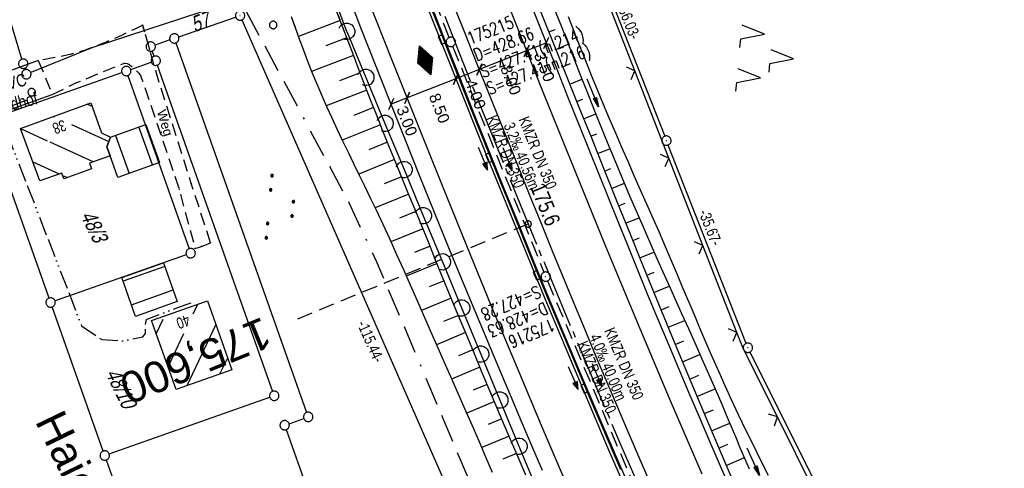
# Model space of a CAD drawing. Extents: x 508513 to 509174, y 450079 to 451036.
# Tile 44 of 51: x 508594 to 508751, y 450823 to 450895. Entities that reach past the tile are written whole.
import ezdxf
from ezdxf.enums import TextEntityAlignment as Align

# ---------------------------------------------------------------- set-up
doc = ezdxf.new("R2010")
doc.units = 0
doc.header["$LTSCALE"] = 10
doc.header["$MEASUREMENT"] = 0
for name, pattern in [('ACAD_ISO13W100', [36, 12, -3, 12, -3, 0, -3, 0, -3]), ('ACAD_ISO16W100', [73, 15, -6.5, 15, -6.5, 15, -7, 1, -7]), ('ACHSE', [5.5, 4, -0.5, 0.5, -0.5]), ('AUSGEZOGEN', [0]), ('LT00', [0]), ('LT11', [0.3, 0.2, -0.1]), ('LT17', [0.15, 0.1, -0.05]), ('STRICHLINIE2', [0.375, 0.25, -0.125])]:
    doc.linetypes.add(name, pattern=pattern)
doc.layers.get('0').update_dxf_attribs({"linetype": 'LT00'})
for name, color, linetype in [('--EK_FBR', 250, 'LT00'), ('--EK_Halt-Pfeil', 4, 'LT00'), ('--EK_Haltung', 7, 'STRICHLINIE2'), ('--EK_Haltung-Text', 140, 'LT00'), ('--EK_Schacht-Text', 5, 'LT00'), ('--EK_ST-93-1', 30, 'LT17'), ('--EL_DFK_AB_L', 21, 'LT00'), ('--EL_DFK_AB_P', 7, 'LT00'), ('--EL_Halt-Pfeil', 4, 'LT00'), ('--EL_Haltung', 182, 'STRICHLINIE2'), ('--EL_Haltung-Text', 182, 'LT00'), ('-AX-093', 35, 'ACHSE'), ('-HTP-40W', 11, 'Continuous'), ('-ST-93-1', 250, 'LT00'), ('ABSTAND', 8, 'LT00'), ('BAB-KABEL', 220, 'ACAD_ISO16W100'), ('BEMAßUNG', 255, 'Continuous'), ('DFK_AB_L', 21, 'LT00'), ('DFK_AB_P', 7, 'LT00'), ('DFK_BEB_SCHR', 254, 'LT00'), ('DFK_BEBAUUNG', 250, 'LT00'), ('DFK_FLUR_NR', 250, 'LT00'), ('DFK_GZPKT', 250, 'LT00'), ('DFK_HAUSNR', 250, 'LT00'), ('DFK_KATASTER', 250, 'LT00'), ('DFK_NUTZUNG', 250, 'LT00'), ('DFK_VERMPKT', 252, 'LT00'), ('FELDWEG_TEXT', 250, 'Continuous'), ('GASLTG', 250, 'ACAD_ISO13W100'), ('ORTSNAMEN', 250, 'Continuous'), ('PFEIL', 140, 'AUSGEZOGEN'), ('V121_AFBR_BAB', 250, 'LT00'), ('V121_BOESCH', 250, 'LT00'), ('V121_FELDWEG', 250, 'LT11'), ('V122_AFBR_BAB', 250, 'LT00'), ('V122_BOESCH', 250, 'LT00'), ('V122_BOSCHUNG', 250, 'LT00'), ('V122_FELDWEG', 250, 'LT11'), ('V122_GRABEN', 250, 'LT00'), ('V122_H_BORD', 8, 'LT00'), ('V122_KA_PRUF', 182, 'LT00'), ('V122_LAERM', 11, 'LT00'), ('V122_LD_MARK', 250, 'LT00'), ('V122_RINNE', 182, 'LT00'), ('V122_SINKK', 182, 'LT00'), ('V122_ZAUN', 40, 'LT00'), ('WASSERLTG_TEXT', 130, 'Continuous')]:
    doc.layers.add(name, color=color, linetype=linetype)
doc.styles.add('Arial', font='ARIAL.TTF')
doc.styles.add('Beschrift', font='ARIAL.TTF')
doc.styles.add('Haltungsbeschriftung', font='ARIAL.TTF', dxfattribs={"width": 0.75})
doc.styles.add('schachtbeschriftung', font='romans.shx', dxfattribs={"width": 0.75, "height": 2})
doc.styles.get("Standard").update_dxf_attribs({"font": 'ARIAL.TTF'})
doc.styles.add('Versorgungsltg', font='ARIAL.TTF', dxfattribs={"width": 0.8, "height": 2})

# ---------------------------------------------------------------- blocks, each defined once
blk = doc.blocks.new('SYMB7010')
at = {"color": 0, "linetype": 'ByBlock'}
for points in [[(-0.031408, 0.499213), (-0.093728, 0.49134), (-0.15457, 0.475719), (-0.212975, 0.452595), (-0.268021, 0.422333), (-0.31884, 0.385411), (-0.36463, 0.342411), (-0.40467, 0.29401), (-0.438329, 0.240973), (-0.465074, 0.184136), (-0.484486, 0.124395), (-0.496256, 0.062692), (-0.5002, 0)], [(-0.5002, 0), (-0.496256, -0.062692), (-0.484486, -0.124395), (-0.465075, -0.184136), (-0.438329, -0.240973), (-0.404671, -0.29401), (-0.36463, -0.342411), (-0.31884, -0.385411), (-0.268021, -0.422333), (-0.212975, -0.452595), (-0.154571, -0.475719), (-0.093728, -0.49134), (-0.031408, -0.499213), (0.031408, -0.499213)], [(0.5002, 0), (0.496256, 0.062692), (0.484485, 0.124395), (0.465074, 0.184136), (0.438329, 0.240973), (0.40467, 0.29401), (0.36463, 0.342411), (0.31884, 0.385411), (0.268021, 0.422333), (0.212975, 0.452595), (0.15457, 0.475719), (0.093728, 0.49134), (0.031408, 0.499213), (-0.031408, 0.499213)], [(0.031408, -0.499213), (0.093728, -0.491341), (0.15457, -0.475719), (0.212975, -0.452595), (0.268021, -0.422333), (0.31884, -0.385411), (0.36463, -0.342411), (0.404671, -0.294011), (0.438329, -0.240974), (0.465075, -0.184136), (0.484486, -0.124395), (0.496256, -0.062692), (0.500201, 0)]]:
    blk.add_lwpolyline(points, dxfattribs=at)
blk = doc.blocks.new('SYMB7111')
at = {"color": 0, "linetype": 'ByBlock'}
for p, q in [((-0.13, 0.202919), (-0.13, 0.177081)), ((-0.125, 0.172895), (-0.125, 0.207105)), ((-0.12, 0.209164), (-0.12, 0.170836)), ((-0.115, 0.170204), (-0.115, 0.209796)), ((-0.11, 0.209164), (-0.11, 0.170836)), ((-0.105, 0.172895), (-0.105, 0.207105)), ((-0.1, 0.202919), (-0.1, 0.177081)), ((-0.095, 0.189874), (-0.095, 0.190146)), ((0.1, 0.202919), (0.1, 0.177081)), ((0.105, 0.172895), (0.105, 0.207105)), ((0.11, 0.209164), (0.11, 0.170836)), ((0.115, 0.170204), (0.115, 0.209796)), ((0.12, 0.209164), (0.12, 0.170836)), ((0.125, 0.172895), (0.125, 0.207105)), ((0.13, 0.202919), (0.13, 0.177081)), ((0.135, 0.189874), (0.135, 0.190146)), ((-0.515, -0.177081), (-0.515, -0.202919)), ((-0.51, -0.207105), (-0.51, -0.172895)), ((-0.505, -0.170836), (-0.505, -0.209164)), ((-0.5, -0.209796), (-0.5, -0.170204)), ((-0.495, -0.170836), (-0.495, -0.209164)), ((-0.49, -0.207105), (-0.49, -0.172895)), ((-0.485, -0.177081), (-0.485, -0.202919)), ((-0.48, -0.190126), (-0.48, -0.189854)), ((-0.285, -0.177081), (-0.285, -0.202919)), ((-0.28, -0.207105), (-0.28, -0.172895)), ((-0.275, -0.170836), (-0.275, -0.209164)), ((-0.27, -0.209796), (-0.27, -0.170204)), ((-0.265, -0.170836), (-0.265, -0.209164)), ((-0.26, -0.207105), (-0.26, -0.172895)), ((-0.255, -0.177081), (-0.255, -0.202919)), ((-0.25, -0.190126), (-0.25, -0.189854)), ((0.255, -0.177081), (0.255, -0.202919)), ((0.26, -0.207105), (0.26, -0.172895)), ((0.265, -0.170836), (0.265, -0.209164)), ((0.27, -0.209796), (0.27, -0.170204)), ((0.275, -0.170836), (0.275, -0.209164)), ((0.28, -0.207105), (0.28, -0.172895)), ((0.285, -0.177081), (0.285, -0.202919)), ((0.29, -0.190126), (0.29, -0.189854)), ((0.485, -0.177081), (0.485, -0.202919)), ((0.49, -0.207105), (0.49, -0.172895)), ((0.495, -0.170836), (0.495, -0.209164)), ((0.5, -0.209796), (0.5, -0.170204)), ((0.505, -0.170836), (0.505, -0.209164)), ((0.51, -0.207105), (0.51, -0.172895)), ((0.515, -0.177081), (0.515, -0.202919)), ((0.52, -0.190126), (0.52, -0.189854))]:
    blk.add_line(p, q, dxfattribs=at)
for points in [[(-0.095, 0.19), (-0.096981, 0.198678), (-0.10253, 0.205637), (-0.11055, 0.209499), (-0.11945, 0.209499), (-0.12747, 0.205637), (-0.133019, 0.198678), (-0.135, 0.19), (-0.133019, 0.181322), (-0.12747, 0.174363), (-0.11945, 0.170501), (-0.11055, 0.170501), (-0.10253, 0.174363), (-0.096981, 0.181322), (-0.095, 0.19)], [(0.135, 0.19), (0.133019, 0.198678), (0.12747, 0.205637), (0.11945, 0.209499), (0.11055, 0.209499), (0.10253, 0.205637), (0.096981, 0.198678), (0.095, 0.19), (0.096981, 0.181322), (0.10253, 0.174363), (0.11055, 0.170501), (0.11945, 0.170501), (0.12747, 0.174363), (0.133019, 0.181322), (0.135, 0.19)], [(-0.48, -0.19), (-0.481981, -0.181322), (-0.48753, -0.174363), (-0.49555, -0.170501), (-0.50445, -0.170501), (-0.51247, -0.174363), (-0.518019, -0.181322), (-0.52, -0.19), (-0.518019, -0.198678), (-0.51247, -0.205637), (-0.50445, -0.209499), (-0.49555, -0.209499), (-0.48753, -0.205637), (-0.481981, -0.198678), (-0.48, -0.19)], [(-0.25, -0.19), (-0.251981, -0.181322), (-0.25753, -0.174363), (-0.26555, -0.170501), (-0.27445, -0.170501), (-0.28247, -0.174363), (-0.288019, -0.181322), (-0.29, -0.19), (-0.288019, -0.198678), (-0.28247, -0.205637), (-0.27445, -0.209499), (-0.26555, -0.209499), (-0.25753, -0.205637), (-0.251981, -0.198678), (-0.25, -0.19)], [(0.29, -0.19), (0.288019, -0.181322), (0.28247, -0.174363), (0.27445, -0.170501), (0.26555, -0.170501), (0.25753, -0.174363), (0.251981, -0.181322), (0.25, -0.19), (0.251981, -0.198678), (0.25753, -0.205637), (0.26555, -0.209499), (0.27445, -0.209499), (0.28247, -0.205637), (0.288019, -0.198678), (0.29, -0.19)], [(0.52, -0.19), (0.518019, -0.181322), (0.51247, -0.174363), (0.50445, -0.170501), (0.49555, -0.170501), (0.48753, -0.174363), (0.481981, -0.181322), (0.48, -0.19), (0.481981, -0.198678), (0.48753, -0.205637), (0.49555, -0.209499), (0.50445, -0.209499), (0.51247, -0.205637), (0.518019, -0.198678), (0.52, -0.19)]]:
    blk.add_lwpolyline(points, dxfattribs=at)
blk = doc.blocks.new('SYMB7221')
at = {"color": 0, "linetype": 'ByBlock'}
for p, q in [((0, 0.435), (-0.11, 0.065)), ((0.11, 0.065), (0, 0.435)), ((0.25, 0.065), (0.11, 0.065)), ((-0.35, -0.065), (-0.46, -0.435)), ((0.35, -0.065), (0.24, -0.435))]:
    blk.add_line(p, q, dxfattribs=at)
for points in [[(-0.1, -0.435), (-0.24, -0.435), (-0.35, -0.065)], [(0.6, -0.435), (0.46, -0.435), (0.35, -0.065)]]:
    blk.add_lwpolyline(points, dxfattribs=at)
blk = doc.blocks.new('SYMB0003')
at = {"color": 0, "linetype": 'ByBlock'}
for p, q in [((-0.015712, 0), (0.010166, 0.012015)), ((0, -0.021257), (-0.015712, 0)), ((0.010166, 0.012015), (0, -0.021257))]:
    blk.add_line(p, q, dxfattribs=at)
for points in [[(-0.031395, 0.499013), (-0.093691, 0.491144), (-0.154509, 0.475528), (-0.21289, 0.452414), (-0.267913, 0.422164), (-0.318712, 0.385257), (-0.364484, 0.342274), (-0.404509, 0.293893), (-0.438154, 0.240877), (-0.464888, 0.184062), (-0.484292, 0.124345), (-0.496058, 0.062667), (-0.5, 0)], [(-0.5, 0), (-0.496058, -0.062667), (-0.484292, -0.124345), (-0.464888, -0.184062), (-0.438154, -0.240877), (-0.404509, -0.293893), (-0.364485, -0.342274), (-0.318712, -0.385257), (-0.267914, -0.422164), (-0.21289, -0.452414), (-0.154509, -0.475529), (-0.093691, -0.491144), (-0.031395, -0.499014), (0.031395, -0.499014)], [(0.5, 0), (0.496057, 0.062667), (0.484292, 0.124345), (0.464888, 0.184062), (0.438153, 0.240877), (0.404509, 0.293893), (0.364484, 0.342274), (0.318712, 0.385257), (0.267913, 0.422164), (0.21289, 0.452414), (0.154509, 0.475528), (0.093691, 0.491144), (0.031395, 0.499013), (-0.031395, 0.499013)], [(0.031395, -0.499014), (0.093691, -0.491144), (0.154509, -0.475529), (0.21289, -0.452414), (0.267914, -0.422164), (0.318712, -0.385257), (0.364485, -0.342274), (0.404509, -0.293893), (0.438154, -0.240877), (0.464889, -0.184062), (0.484292, -0.124345), (0.496058, -0.062667), (0.5, 0)]]:
    blk.add_lwpolyline(points, dxfattribs=at)
blk = doc.blocks.new('SYMB2')
at = {"color": 0, "linetype": 'ByBlock', "flags": 128}
for points in [[(-0.031395, 0.499013), (-0.093691, 0.491144), (-0.154509, 0.475528), (-0.21289, 0.452414), (-0.267913, 0.422164), (-0.318712, 0.385257), (-0.364484, 0.342274), (-0.404509, 0.293893), (-0.438154, 0.240877), (-0.464888, 0.184062), (-0.484292, 0.124345), (-0.496058, 0.062667), (-0.5, 0)], [(-0.5, 0), (-0.496058, -0.062667), (-0.484292, -0.124345), (-0.464888, -0.184062), (-0.438154, -0.240877), (-0.404509, -0.293893), (-0.364485, -0.342274), (-0.318712, -0.385257), (-0.267914, -0.422164), (-0.21289, -0.452414), (-0.154509, -0.475529), (-0.093691, -0.491144), (-0.031395, -0.499014), (0.031395, -0.499014)], [(0.5, 0), (0.496057, 0.062667), (0.484292, 0.124345), (0.464888, 0.184062), (0.438153, 0.240877), (0.404509, 0.293893), (0.364484, 0.342274), (0.318712, 0.385257), (0.267913, 0.422164), (0.21289, 0.452414), (0.154509, 0.475528), (0.093691, 0.491144), (0.031395, 0.499013), (-0.031395, 0.499013)], [(0.031395, -0.499014), (0.093691, -0.491144), (0.154509, -0.475529), (0.21289, -0.452414), (0.267914, -0.422164), (0.318712, -0.385257), (0.364485, -0.342274), (0.404509, -0.293893), (0.438154, -0.240877), (0.464889, -0.184062), (0.484292, -0.124345), (0.496058, -0.062667), (0.5, 0)]]:
    blk.add_lwpolyline(points, dxfattribs=at)
blk = doc.blocks.new('SYMB0011')
at = {"color": 0, "linetype": 'ByBlock'}
for p, q in [((0.5, 0), (-0.5, 0)), ((0, 0.5), (0, -0.5))]:
    blk.add_line(p, q, dxfattribs=at)
blk = doc.blocks.new('SYMB0024')
at = {"color": 0, "linetype": 'ByBlock'}
for p, q in [((-0.5, 0.5), (0, 0)), ((0, 0), (0.5, 0.5))]:
    blk.add_line(p, q, dxfattribs=at)
blk = doc.blocks.new('SYMB7122')
at = {"color": 0, "linetype": 'ByBlock'}
for points in [[(-0.109975, -0.002365), (-0.106745, 0.026562), (-0.096041, 0.053629), (-0.078613, 0.076941), (-0.055681, 0.094866), (-0.028851, 0.106149), (0, 0.11)], [(0, 0.11), (0.028851, 0.106149), (0.055681, 0.094866), (0.078613, 0.076941), (0.096041, 0.053629), (0.106745, 0.026562), (0.109975, -0.002365)], [(-0.075234, -0.080249), (-0.093647, -0.057708), (-0.105504, -0.031126), (-0.109975, -0.002365)], [(0.109975, -0.002365), (0.105504, -0.031126), (0.093647, -0.057708), (0.075234, -0.080249)]]:
    blk.add_lwpolyline(points, dxfattribs=at)
blk = doc.blocks.new('_Oblique')
at = {"color": 0, "linetype": 'ByBlock', "lineweight": -2}
blk.add_line((-0.5, -0.5), (0.5, 0.5), dxfattribs=at)
blk = doc.blocks.new('Pfreil3')
at = {"layer": 'PFEIL'}
blk.add_hatch(color=256, dxfattribs=at).paths.add_polyline_path([(-1.55, 0.27), (-1.55, -0.27), (0, 0)])
for p, q in [((-1.55, 0), (-4.83, 0)), ((-1.55, -0.27), (-1.55, 0.27)), ((-1.55, 0.27), (0, 0)), ((0, 0), (-1.55, -0.27))]:
    blk.add_line(p, q, dxfattribs=at)
blk = doc.blocks.new('SYMB0652')
at = {"color": 0, "linetype": 'ByBlock'}
blk.add_lwpolyline([(-0.15, -0.075), (0.15, -0.075), (0.15, 0.075), (-0.15, 0.075), (-0.15, -0.075)], dxfattribs=at)
blk = doc.blocks.new('SYMB71')
at = {"color": 0, "linetype": 'ByBlock'}
for p, q in [((-0.5, 0), (0, 0.25)), ((0, -0.25), (-0.5, 0)), ((-0.5, 0), (-0.5, 0)), ((-0.48, -0.01), (-0.48, 0.01)), ((-0.46, -0.02), (-0.46, 0.02)), ((-0.44, -0.03), (-0.44, 0.03)), ((-0.42, -0.04), (-0.42, 0.04)), ((-0.4, -0.05), (-0.4, 0.05)), ((-0.38, -0.06), (-0.38, 0.06)), ((-0.36, -0.07), (-0.36, 0.07)), ((-0.34, -0.08), (-0.34, 0.08)), ((-0.32, -0.09), (-0.32, 0.09)), ((-0.3, -0.1), (-0.3, 0.1)), ((-0.28, -0.11), (-0.28, 0.11)), ((-0.26, -0.12), (-0.26, 0.12)), ((-0.24, -0.13), (-0.24, 0.13)), ((-0.22, -0.14), (-0.22, 0.14)), ((-0.2, -0.15), (-0.2, 0.15)), ((-0.18, -0.16), (-0.18, 0.16)), ((-0.16, -0.17), (-0.16, 0.17)), ((-0.14, -0.18), (-0.14, 0.18)), ((-0.12, -0.19), (-0.12, 0.19)), ((-0.1, -0.2), (-0.1, 0.2)), ((-0.08, -0.21), (-0.08, 0.21)), ((-0.06, -0.22), (-0.06, 0.22)), ((-0.04, -0.23), (-0.04, 0.23)), ((-0.02, -0.24), (-0.02, 0.24)), ((0, 0.25), (0.5, 0)), ((0, -0.25), (0, 0.25)), ((0.5, 0), (0, -0.25)), ((0.02, -0.24), (0.02, 0.24)), ((0.04, -0.23), (0.04, 0.23)), ((0.06, -0.22), (0.06, 0.22)), ((0.08, -0.21), (0.08, 0.21)), ((0.1, -0.2), (0.1, 0.2)), ((0.12, -0.19), (0.12, 0.19)), ((0.14, -0.18), (0.14, 0.18)), ((0.16, -0.17), (0.16, 0.17)), ((0.18, -0.16), (0.18, 0.16)), ((0.2, -0.15), (0.2, 0.15)), ((0.22, -0.14), (0.22, 0.14)), ((0.24, -0.13), (0.24, 0.13)), ((0.26, -0.12), (0.26, 0.12)), ((0.28, -0.11), (0.28, 0.11)), ((0.3, -0.1), (0.3, 0.1)), ((0.32, -0.09), (0.32, 0.09)), ((0.34, -0.08), (0.34, 0.08)), ((0.36, -0.07), (0.36, 0.07)), ((0.38, -0.06), (0.38, 0.06)), ((0.4, -0.05), (0.4, 0.05)), ((0.42, -0.04), (0.42, 0.04)), ((0.44, -0.03), (0.44, 0.03)), ((0.46, -0.02), (0.46, 0.02)), ((0.48, -0.01), (0.48, 0.01))]:
    blk.add_line(p, q, dxfattribs=at)
blk = doc.blocks.new('SYMB0070')
at = {"color": 0, "linetype": 'ByBlock'}
for p, q in [((-0.5, 0), (0.2, 0)), ((0.5, 0), (0.2, 0.1)), ((0.2, 0.1), (0.2, 0)), ((0.468, 0), (0.21, 0.086)), ((0.21, 0.086), (0.21, -0.086)), ((0.21, -0.086), (0.468, 0)), ((0.22, -0.072), (0.437, 0)), ((0.23, -0.058), (0.405, 0)), ((0.24, -0.045), (0.374, 0)), ((0.342, 0), (0.25, 0.031)), ((0.25, 0.031), (0.25, -0.031)), ((0.25, -0.031), (0.342, 0)), ((0.26, -0.017), (0.31, 0)), ((0.27, -0.003), (0.279, 0))]:
    blk.add_line(p, q, dxfattribs=at)
for points in [[(0.2, 0), (0.2, -0.1), (0.5, 0)], [(0.437, 0), (0.22, 0.072), (0.22, -0.072)], [(0.405, 0), (0.23, 0.058), (0.23, -0.058)], [(0.374, 0), (0.24, 0.045), (0.24, -0.045)], [(0.31, 0), (0.26, 0.017), (0.26, -0.017)], [(0.279, 0), (0.27, 0.003), (0.27, -0.003)]]:
    blk.add_lwpolyline(points, dxfattribs=at)

msp = doc.modelspace()

# ---------------------------------------------------------------- linework, layer by layer
at = {"layer": '--EK_FBR'}
for points in [[(508677.33, 450822.73), (508675.66, 450826.65), (508673.99, 450830.58), (508672.32, 450834.51), (508670.66, 450838.43), (508669, 450842.37), (508667.35, 450846.3), (508664.9, 450852.21), (508662.47, 450858.12), (508660.05, 450864.04), (508657.65, 450869.97), (508655.28, 450875.89), (508652.92, 450881.81), (508650.58, 450887.74), (508648.26, 450893.67), (508646.74, 450897.59)], [(508707.8, 450818.98), (508705.88, 450823.42), (508704.19, 450827.35), (508702.5, 450831.28), (508700.82, 450835.22), (508699.15, 450839.15), (508697.49, 450843.1), (508695.84, 450847.04), (508694.2, 450850.99), (508692.62, 450854.81), (508691.06, 450858.64), (508689.51, 450862.47), (508687.96, 450866.3), (508686.42, 450870.13), (508684.88, 450873.97), (508683.34, 450877.81), (508681.43, 450882.59), (508679.52, 450887.37), (508677.62, 450892.15), (508675.71, 450896.94)]]:
    msp.add_lwpolyline(points, dxfattribs=at)
at = {"layer": '--EK_FBR', "color": 2}
msp.add_lwpolyline([(508695.13, 450819.52), (508692.86, 450824.78), (508690.6, 450830.04), (508688.35, 450835.31), (508686.12, 450840.58), (508683.91, 450845.87), (508682.25, 450849.86), (508680.61, 450853.86), (508678.97, 450857.86), (508677.34, 450861.87), (508675.71, 450865.88), (508674.09, 450869.89), (508672.48, 450873.9), (508670.61, 450878.54), (508668.75, 450883.19), (508666.9, 450887.84), (508665.05, 450892.49), (508663.21, 450897.14)], dxfattribs=at)
at = {"layer": '--EK_Haltung'}
for p, q in [((508662.4, 450892.08), (508648.72, 450927.29)), ((508662.95, 450890.69), (508677.59, 450854.47)), ((508678.16, 450853.09), (508693.14, 450817.61))]:
    msp.add_line(p, q, dxfattribs=at)
at = {"layer": '--EK_ST-93-1', "ltscale": 2.5}
msp.add_line((508675.07, 450862.21), (508638.08, 450846.99), dxfattribs=at)
at = {"layer": '--EL_DFK_AB_L'}
for p, q in [((508684.29, 450908.4), (508696.94, 450876.27)), ((508629.2, 450894.92), (508674.95, 450790.57)), ((508710, 450843.08), (508697.49, 450874.87)), ((508710.6, 450841.71), (508737.26, 450788.24))]:
    msp.add_line(p, q, dxfattribs=at)
at = {"layer": '--EL_Haltung'}
for p, q in [((508662.4, 450892.08), (508648.72, 450927.29)), ((508662.95, 450890.69), (508677.59, 450854.47)), ((508678.16, 450853.09), (508693.14, 450817.61))]:
    msp.add_line(p, q, dxfattribs=at)
at = {"layer": '-AX-093', "ltscale": 0.2}
msp.add_lwpolyline([(508633.78, 450969.9), (508637.81, 450958.68), (508642.66, 450945.41), (508647.59, 450932.17), (508652.6, 450918.95), (508657.67, 450905.77), (508662.83, 450892.61), (508668.06, 450879.48), (508673.36, 450866.38), (508678.73, 450853.32), (508684.18, 450840.28), (508689.71, 450827.27), (508695.3, 450814.3)], dxfattribs=at)
at = {"layer": 'BAB-KABEL', "ltscale": 0.03, "flags": 128}
msp.add_lwpolyline([(508612.71, 450959.7), (508614.65, 450954.69), (508622.36, 450920.86), (508627.49, 450900.73), (508646.33, 450865.65), (508650.82, 450856.03), (508655.09, 450845.99), (508665.58, 450821.15), (508674.15, 450797.79), (508681.01, 450776.17), (508688.06, 450755.24), (508698.12, 450718.22), (508716.31, 450688.67), (508734.27, 450678.41), (508740.7, 450663.21), (508731.5, 450645.69), (508737.09, 450632.51), (508755.8, 450615.5), (508783.31, 450588.25), (508796.06, 450566.7), (508804.42, 450547.88), (508805.85, 450544.01), (508814.36, 450522.45), (508823.98, 450499.02), (508835.94, 450468.9), (508838.08, 450464.72), (508846.41, 450448.26), (508854.77, 450432.23), (508871.49, 450399.58), (508880.53, 450382.87), (508893.18, 450359.11), (508905.48, 450338.79), (508916.76, 450320.16), (508928.2, 450300.35), (508931.61, 450292.51), (508935.88, 450281.54), (508942.55, 450253.02), (508950.58, 450230.48), (508952.11, 450227.24), (508962.53, 450209.48), (508960.48, 450205.73), (508963.39, 450199.37), (508968.17, 450193.06), (508993.1, 450156.36), (508997.12, 450135.56), (509000.61, 450119.8)], dxfattribs=at)
at = {"layer": 'BEMAßUNG'}
for p, q in [((508677.98, 450891.22), (508674.8, 450889.96)), ((508674.8, 450889.97), (508667.23, 450886.98)), ((508667.23, 450886.98), (508663.47, 450885.49)), ((508663.47, 450885.49), (508655.67, 450882.42)), ((508655.67, 450882.42), (508653.08, 450881.4))]:
    msp.add_line(p, q, dxfattribs=at)
at = {"layer": 'DFK_AB_L'}
for p, q in [((508684.29, 450908.4), (508696.94, 450876.27)), ((508629.2, 450894.92), (508674.95, 450790.57)), ((508710, 450843.08), (508697.49, 450874.87)), ((508710.6, 450841.71), (508737.26, 450788.24))]:
    msp.add_line(p, q, dxfattribs=at)
at = {"layer": 'DFK_BEB_SCHR'}
for p, q in [((508605.18, 450881.03), (508604.4, 450881.39)), ((508599.01, 450879.44), (508599.15, 450879.38)), ((508601.88, 450878.14), (508607.87, 450875.42)), ((508598.06, 450875.48), (508593.74, 450877.44)), ((508608.92, 450876.41), (508611.13, 450870.32)), ((508614.89, 450871.67), (508612.68, 450877.77)), ((508605.34, 450872.18), (508598.45, 450875.3)), ((508595.68, 450872.17), (508599.92, 450870.24)), ((508600.45, 450870), (508601.22, 450869.65)), ((508616.84, 450855.42), (508610.15, 450853.03)), ((508611.5, 450849.26), (508618.17, 450851.65)), ((508621.4, 450847.82), (508622.15, 450849.38)), ((508616.54, 450846.9), (508615.47, 450844.66)), ((508616.82, 450847.49), (508616.76, 450847.37)), ((508625.02, 450846.11), (508620.35, 450836.3)), ((508617.36, 450839.32), (508619.9, 450844.66)), ((508625.67, 450838.18), (508626.92, 450840.79))]:
    msp.add_line(p, q, dxfattribs=at)
at = {"layer": 'DFK_BEBAUUNG'}
for points in [[(508607.52, 450874.58), (508608.06, 450873.14), (508604.75, 450871.97), (508605.09, 450871.03), (508600.65, 450869.45), (508600.31, 450870.38), (508596.8, 450869.13), (508593.71, 450877.53), (508604.98, 450881.6), (508606.68, 450876.84), (508608.16, 450876.13), (508607.52, 450874.58)], [(508613.78, 450878.17), (508615.99, 450872.07), (508609.3, 450869.66), (508608.06, 450873.14), (508607.52, 450874.58), (508608.16, 450876.13), (508613.78, 450878.17)], [(508609.94, 450853.62), (508616.63, 450856.01), (508618.83, 450849.78), (508612.16, 450847.41), (508609.94, 450853.62)], [(508614.73, 450846.75), (508623.67, 450849.92), (508627.6, 450838.86), (508618.64, 450835.7), (508614.73, 450846.75)]]:
    msp.add_lwpolyline(points, dxfattribs=at)
at = {"layer": 'DFK_KATASTER'}
for p, q in [((508593.94, 450888.61), (508582.54, 450926.7)), ((508628.32, 450898.04), (508605.12, 450890.43)), ((508619.07, 450892.19), (508628.19, 450895.36)), ((508617.65, 450891.7), (508615.29, 450890.89)), ((508618.61, 450891.24), (508639.56, 450832.02)), ((508605.12, 450890.43), (508595.35, 450886.49)), ((508615.13, 450889.09), (508614.83, 450889.93)), ((508611.37, 450886.97), (508614.67, 450888.13)), ((508615.63, 450887.67), (508634.11, 450835.4)), ((508588.91, 450879.08), (508609.95, 450886.47)), ((508594.36, 450887.17), (508594.44, 450886.93)), ((508610.91, 450886.01), (508620.73, 450858.25)), ((508598.29, 450850.34), (508588.45, 450878.12)), ((508620.27, 450857.29), (508599.25, 450849.88)), ((508606.96, 450825.83), (508598.79, 450848.92)), ((508607.92, 450825.37), (508633.65, 450834.44)), ((508636.75, 450830.22), (508639.1, 450831.06)), ((508636.29, 450829.26), (508649.98, 450790.5)), ((508607.46, 450824.41), (508630.36, 450759.67))]:
    msp.add_line(p, q, dxfattribs=at)
at = {"layer": 'GASLTG', "ltscale": 0.025, "flags": 128}
for points in [[(508577.59, 450881.52), (508578.27, 450881.28), (508579.7, 450876.84), (508581.51, 450877.37), (508589.57, 450880.07), (508594.95, 450882.19)], [(508589.57, 450880.07), (508590.44, 450877.44), (508591.89, 450875.9), (508603.51, 450845.87), (508606.73, 450843.72), (508610.06, 450843.51), (508613.31, 450844.14), (508613.74, 450844.68), (508613.77, 450846.38), (508613.92, 450846.93), (508614.56, 450847.2), (508620.11, 450849.26), (508621.17, 450849.62), (508621.35, 450849.1)]]:
    msp.add_lwpolyline(points, dxfattribs=at)
at = {"layer": 'V121_AFBR_BAB'}
msp.add_line((508596.57, 450888.42), (508590.7, 450886.27), dxfattribs=at)
at = {"layer": 'V121_BOESCH'}
for points in [[(508637.1, 450895.48), (508637.7, 450893.77)], [(508644.91, 450894.92), (508644.41, 450896.22)]]:
    msp.add_lwpolyline(points, dxfattribs=at)
at = {"layer": 'V121_FELDWEG'}
msp.add_line((508596.57, 450888.42), (508597.04, 450887.28), dxfattribs=at)
at = {"layer": 'V121_FELDWEG', "flags": 128}
for points in [[(508613.29, 450894.06), (508612.15, 450893.51), (508611.01, 450892.97), (508609.87, 450892.44), (508608.73, 450891.92), (508607.58, 450891.42), (508606.42, 450890.95), (508605.26, 450890.5), (508604.08, 450890.09), (508602.89, 450889.72), (508601.69, 450889.39), (508600.68, 450889.16), (508599.66, 450888.95), (508598.63, 450888.76), (508597.6, 450888.58), (508596.57, 450888.42)], [(508614.46, 450890.06), (508614.17, 450891.1), (508613.29, 450894.06)]]:
    msp.add_lwpolyline(points, dxfattribs=at)
at = {"layer": 'V122_AFBR_BAB'}
msp.add_line((508596.57, 450888.42), (508578.74, 450881.89), dxfattribs=at)
for points in [[(508677.33, 450822.73), (508675.66, 450826.65), (508673.99, 450830.58), (508672.32, 450834.51), (508670.66, 450838.43), (508669, 450842.37), (508667.35, 450846.3), (508664.9, 450852.21), (508662.47, 450858.12), (508660.05, 450864.04), (508657.65, 450869.97), (508655.28, 450875.89), (508652.92, 450881.81), (508650.58, 450887.74), (508648.26, 450893.67), (508646.74, 450897.59)], [(508707.8, 450818.98), (508705.88, 450823.42), (508704.19, 450827.35), (508702.5, 450831.28), (508700.82, 450835.22), (508699.15, 450839.15), (508697.49, 450843.1), (508695.84, 450847.04), (508694.2, 450850.99), (508692.62, 450854.81), (508691.06, 450858.64), (508689.51, 450862.47), (508687.96, 450866.3), (508686.42, 450870.13), (508684.88, 450873.97), (508683.34, 450877.81), (508681.43, 450882.59), (508679.52, 450887.37), (508677.62, 450892.15), (508675.71, 450896.94)], [(508567.94, 450873.21), (508569.73, 450873.68), (508571.53, 450874.15), (508573.32, 450874.63), (508575.11, 450875.12), (508576.9, 450875.62), (508578.68, 450876.14), (508580.45, 450876.67), (508582.23, 450877.23), (508584, 450877.81), (508585.76, 450878.4), (508587.53, 450879), (508589.79, 450879.78), (508592.04, 450880.56), (508594.3, 450881.35), (508596.55, 450882.15), (508598.81, 450882.94)]]:
    msp.add_lwpolyline(points, dxfattribs=at)
at = {"layer": 'V122_AFBR_BAB', "color": 0}
msp.add_lwpolyline([(508695.13, 450819.52), (508692.86, 450824.78), (508690.6, 450830.04), (508688.35, 450835.31), (508686.12, 450840.58), (508683.91, 450845.87), (508682.25, 450849.86), (508680.61, 450853.86), (508678.97, 450857.86), (508677.34, 450861.87), (508675.71, 450865.88), (508674.09, 450869.89), (508672.48, 450873.9), (508670.61, 450878.54), (508668.75, 450883.19), (508666.9, 450887.84), (508665.05, 450892.49), (508663.21, 450897.14)], dxfattribs=at)
at = {"layer": 'V122_BOESCH'}
for points in [[(508662.07, 450934.96), (508662.69, 450932.69), (508663.39, 450930.45), (508664.18, 450928.23), (508665.05, 450926.05), (508679.17, 450890.99), (508681.21, 450885.91), (508683.25, 450880.82), (508685.29, 450875.73), (508687.33, 450870.65), (508689.38, 450865.57), (508691.44, 450860.49), (508693.5, 450855.42), (508695.58, 450850.35), (508697.66, 450845.28), (508699.76, 450840.22), (508701.86, 450835.16), (508703.99, 450830.11), (508706.13, 450825.07), (508708.28, 450820.04)], [(508637.1, 450895.48), (508637.73, 450893.68), (508638.38, 450891.88), (508639.04, 450890.09), (508639.72, 450888.3), (508640.41, 450886.52), (508641.13, 450884.76), (508641.92, 450882.89), (508642.74, 450881.04), (508643.58, 450879.2), (508644.44, 450877.36), (508645.31, 450875.53), (508646.2, 450873.71), (508647.09, 450871.89), (508647.98, 450870.06), (508648.87, 450868.24), (508649.76, 450866.42), (508650.64, 450864.59), (508651.77, 450862.18), (508652.89, 450859.76), (508653.98, 450857.34), (508655.07, 450854.91), (508656.15, 450852.48), (508657.22, 450850.04), (508658.28, 450847.61), (508659.35, 450845.17), (508660.42, 450842.73), (508661.54, 450840.19), (508662.66, 450837.65), (508663.78, 450835.1), (508664.91, 450832.56), (508666.03, 450830.02), (508667.14, 450827.47), (508668.24, 450824.92), (508669.29, 450822.45)], [(508674.66, 450821.97), (508673.27, 450825.25), (508671.88, 450828.53), (508670.49, 450831.82), (508669.1, 450835.1), (508667.71, 450838.39), (508666.33, 450841.68), (508664.96, 450844.97), (508663.59, 450848.26), (508662.46, 450850.99), (508661.35, 450853.72), (508660.23, 450856.44), (508659.12, 450859.17), (508658, 450861.9), (508656.89, 450864.63), (508655.85, 450867.15), (508654.81, 450869.67), (508653.78, 450872.19), (508652.75, 450874.72), (508651.73, 450877.25), (508650.73, 450879.78), (508649.81, 450882.12), (508648.9, 450884.47), (508648, 450886.82), (508647.1, 450889.17), (508646.21, 450891.52), (508645.31, 450893.87), (508644.41, 450896.22)]]:
    msp.add_lwpolyline(points, dxfattribs=at)
at = {"layer": 'V122_BOSCHUNG'}
for p, q in [((508644.94, 450894.84), (508638.24, 450892.26)), ((508678.37, 450892.98), (508679.38, 450893.38)), ((508646.01, 450892.03), (508642.65, 450890.74)), ((508679.49, 450890.19), (508681.49, 450891)), ((508647.08, 450889.22), (508640.36, 450886.65)), ((508680.61, 450887.41), (508681.6, 450887.81)), ((508648.15, 450886.42), (508644.83, 450885.15)), ((508681.72, 450884.62), (508683.68, 450885.41)), ((508649.22, 450883.63), (508642.71, 450881.12)), ((508682.84, 450881.84), (508683.81, 450882.23)), ((508650.3, 450880.86), (508647.14, 450879.61)), ((508683.95, 450879.05), (508685.9, 450879.84)), ((508651.4, 450878.09), (508645.27, 450875.63)), ((508685.07, 450876.27), (508686.05, 450876.66)), ((508652.51, 450875.31), (508649.55, 450874.11)), ((508686.19, 450873.49), (508688.16, 450874.28)), ((508653.64, 450872.53), (508647.91, 450870.21)), ((508687.31, 450870.7), (508688.31, 450871.11)), ((508654.78, 450869.76), (508652, 450868.63)), ((508688.43, 450867.92), (508690.47, 450868.74)), ((508655.92, 450866.98), (508650.54, 450864.8)), ((508689.56, 450865.14), (508690.6, 450865.56)), ((508657.06, 450864.21), (508654.44, 450863.15)), ((508690.68, 450862.36), (508692.82, 450863.22)), ((508658.19, 450861.43), (508653.07, 450859.36)), ((508691.81, 450859.58), (508692.91, 450860.02)), ((508659.33, 450858.65), (508656.82, 450857.64)), ((508692.94, 450856.8), (508695.22, 450857.72)), ((508660.46, 450855.88), (508655.53, 450853.88)), ((508694.07, 450854.02), (508695.26, 450854.5)), ((508661.6, 450853.1), (508659.17, 450852.12)), ((508695.21, 450851.25), (508697.67, 450852.24)), ((508662.73, 450850.33), (508657.95, 450848.37)), ((508696.35, 450848.47), (508697.63, 450848.99)), ((508663.87, 450847.57), (508661.51, 450846.59)), ((508697.49, 450845.69), (508700.14, 450846.77)), ((508665.02, 450844.81), (508660.36, 450842.86)), ((508698.64, 450842.91), (508700, 450843.48)), ((508666.18, 450842.04), (508663.87, 450841.08)), ((508699.79, 450840.13), (508702.59, 450841.31)), ((508667.34, 450839.28), (508662.78, 450837.37)), ((508700.95, 450837.36), (508702.38, 450837.97)), ((508668.51, 450836.51), (508666.25, 450835.57)), ((508702.1, 450834.59), (508705.01, 450835.82)), ((508669.67, 450833.75), (508665.21, 450831.88)), ((508703.26, 450831.83), (508704.73, 450832.45)), ((508670.84, 450830.99), (508668.63, 450830.06)), ((508704.43, 450829.06), (508707.36, 450830.3)), ((508672.01, 450828.22), (508667.61, 450826.38)), ((508705.6, 450826.3), (508707.06, 450826.92)), ((508673.18, 450825.46), (508670.99, 450824.54)), ((508706.78, 450823.54), (508709.7, 450824.78))]:
    msp.add_line(p, q, dxfattribs=at)
at = {"layer": 'V122_FELDWEG', "flags": 128}
for points in [[(508613.29, 450894.06), (508612.15, 450893.51), (508611.01, 450892.97), (508609.87, 450892.44), (508608.73, 450891.92), (508607.58, 450891.42), (508606.42, 450890.95), (508605.26, 450890.5), (508604.08, 450890.09), (508602.89, 450889.72), (508601.69, 450889.39), (508600.68, 450889.16), (508599.66, 450888.95), (508598.63, 450888.76), (508597.6, 450888.58), (508596.57, 450888.42)], [(508624.17, 450859.19), (508621.08, 450868.72), (508615.38, 450886.74), (508614.17, 450891.1), (508613.29, 450894.06)], [(508596.57, 450888.42), (508597.89, 450885.23), (508598.81, 450882.94)], [(508598.81, 450882.94), (508602.57, 450884.81), (508610.26, 450887.95), (508610.53, 450887.99), (508610.79, 450887.93), (508611.06, 450887.8), (508611.32, 450887.61), (508611.57, 450887.4), (508611.98, 450887.05), (508612.35, 450886.71), (508612.67, 450886.36), (508612.93, 450885.98), (508613.12, 450885.55), (508619.13, 450867.76), (508621.69, 450858.29)]]:
    msp.add_lwpolyline(points, dxfattribs=at)
at = {"layer": 'V122_FELDWEG'}
msp.add_lwpolyline([(508621.69, 450858.29), (508622.72, 450858.62), (508624.17, 450859.19)], dxfattribs=at)
at = {"layer": 'V122_GRABEN'}
for points in [[(508679.4, 450896.31), (508680.43, 450893.69), (508681.46, 450891.08), (508682.48, 450888.47), (508683.51, 450885.85), (508684.54, 450883.24), (508685.58, 450880.63), (508687.46, 450875.98), (508689.38, 450871.35), (508691.32, 450866.72), (508693.3, 450862.11), (508695.31, 450857.52), (508696.39, 450855.11), (508697.47, 450852.69), (508698.56, 450850.28), (508699.65, 450847.87), (508700.73, 450845.46), (508701.82, 450843.04), (508702.9, 450840.63), (508703.97, 450838.2), (508705.03, 450835.78), (508706.08, 450833.34), (508706.81, 450831.61), (508707.54, 450829.88), (508708.27, 450828.14), (508709, 450826.41), (508709.74, 450824.68), (508710.49, 450822.96)], [(508713.56, 450821.91), (508712.34, 450824.33), (508711.14, 450826.75), (508709.95, 450829.18), (508708.78, 450831.61), (508707.64, 450834.06), (508706.63, 450836.27), (508705.64, 450838.48), (508704.67, 450840.7), (508703.7, 450842.92), (508702.75, 450845.15), (508701.8, 450847.38), (508700.86, 450849.62), (508699.92, 450851.85), (508698.97, 450854.09), (508698.02, 450856.32), (508697.07, 450858.55), (508696.08, 450860.83), (508695.08, 450863.11), (508694.08, 450865.39), (508693.07, 450867.66), (508692.07, 450869.94), (508691.06, 450872.21), (508690.07, 450874.49), (508689.08, 450876.78), (508688.1, 450879.06), (508687.14, 450881.36), (508686.18, 450883.69), (508685.23, 450886.03), (508684.29, 450888.38), (508683.36, 450890.73), (508682.44, 450893.08), (508681.51, 450895.43)]]:
    msp.add_lwpolyline(points, dxfattribs=at)
at = {"layer": 'V122_H_BORD'}
msp.add_lwpolyline([(508692.66, 450816.92), (508689.75, 450823.62), (508686.86, 450830.32), (508683.99, 450837.04), (508681.16, 450843.76), (508678.34, 450850.5), (508675.93, 450856.33), (508673.54, 450862.17), (508671.17, 450868.01), (508668.81, 450873.86), (508666.47, 450879.72), (508664.14, 450885.58), (508661.82, 450891.45), (508659.52, 450897.32)], dxfattribs=at)
at = {"layer": 'V122_LAERM'}
for p, q in [((508643.13, 450900.57), (508645.97, 450893.09)), ((508649.04, 450885.7), (508652.11, 450878.32)), ((508652.11, 450878.32), (508655.17, 450870.93)), ((508655.17, 450870.93), (508658.24, 450863.54)), ((508658.24, 450863.54), (508661.31, 450856.15)), ((508661.31, 450856.15), (508664.38, 450848.76)), ((508664.38, 450848.76), (508667.45, 450841.37)), ((508667.45, 450841.37), (508670.51, 450833.99)), ((508670.51, 450833.99), (508673.58, 450826.6)), ((508673.58, 450826.6), (508676.65, 450819.21))]:
    msp.add_line(p, q, dxfattribs=at)
msp.add_lwpolyline([(508645.97, 450893.09), (508645.99, 450893.06), (508649.04, 450885.7)], dxfattribs=at)
at = {"layer": 'V122_LD_MARK'}
for points in [[(508642.99, 450974.35), (508647.91, 450960.67), (508653.12, 450946.46), (508658.42, 450932.29), (508663.1, 450919.95), (508667.84, 450907.64), (508672.65, 450895.36), (508677.53, 450883.1), (508682.47, 450870.87), (508687.47, 450858.66), (508692.54, 450846.48), (508697.67, 450834.33), (508702.87, 450822.2)], [(508681.65, 450819.54), (508677.48, 450829.31), (508673.35, 450839.1), (508669.26, 450848.91), (508665.22, 450858.74), (508661.21, 450868.58), (508657.25, 450878.44), (508653.33, 450888.32), (508649.44, 450898.21), (508645.6, 450908.12), (508641.79, 450918.04), (508638.44, 450926.86), (508635.12, 450935.7), (508631.84, 450944.54), (508628.59, 450953.4), (508625.36, 450962.27), (508624.28, 450965.3)]]:
    msp.add_lwpolyline(points, dxfattribs=at)
at = {"layer": 'V122_RINNE'}
for points in [[(508631.87, 450968.97), (508640.65, 450944.82), (508649.59, 450921.03), (508658.89, 450897.01), (508668.26, 450873.44), (508677.71, 450850.3), (508687.79, 450826.39), (508697.79, 450803.41), (508708.06, 450780.24), (508718.28, 450758.14)], [(508689.89, 450822.83), (508688.24, 450826.67), (508684.85, 450834.6), (508681.5, 450842.54), (508678.18, 450850.5), (508676.26, 450855.14), (508674.36, 450859.78), (508672.47, 450864.42), (508670.59, 450869.06), (508668.71, 450873.71), (508665.57, 450881.56), (508662.44, 450889.41), (508659.34, 450897.27), (508656.99, 450903.26), (508654.66, 450909.26), (508652.34, 450915.26), (508650.03, 450921.27), (508645.53, 450933.15), (508641.08, 450945.05), (508639.27, 450949.95), (508637.48, 450954.86), (508635.69, 450959.77), (508633.92, 450964.68), (508632.31, 450969.18)]]:
    msp.add_lwpolyline(points, dxfattribs=at)
at = {"layer": 'V122_ZAUN'}
for p, q in [((508692.16, 450886.73), (508686.71, 450900.71)), ((508697.62, 450872.76), (508692.16, 450886.73)), ((508703.07, 450858.78), (508697.62, 450872.76)), ((508708.52, 450844.81), (508703.07, 450858.78)), ((508721.71, 450817.88), (508715, 450831.29))]:
    msp.add_line(p, q, dxfattribs=at)
msp.add_lwpolyline([(508715, 450831.29), (508709.55, 450842.16), (508708.52, 450844.81)], dxfattribs=at)

# ---------------------------------------------------------------- block references
at = {"layer": '--EK_Halt-Pfeil', "yscale": 4, "zscale": 4}
for p, xscale, rotation in [((508671.77, 450872.61), 3.999999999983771, 292.0128200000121), ((508686.07, 450838.03), 3.999999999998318, 292.8856900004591)]:
    msp.add_blockref('SYMB0070', p, dxfattribs=dict(at, xscale=xscale, rotation=rotation))
at = {"layer": '--EL_DFK_AB_P', "xscale": 1.500000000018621, "yscale": 1.5, "zscale": 1.5, "rotation": 264.7377099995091}
for p in [(508628.9, 450895.61), (508697.21, 450875.57), (508710.27, 450842.38)]:
    msp.add_blockref('SYMB0003', p, dxfattribs=at)
at = {"layer": '--EL_Halt-Pfeil', "yscale": 4, "zscale": 4}
for p, xscale, rotation in [((508667.8, 450872.69), 3.999999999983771, 292.0128200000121), ((508682.27, 450837.55), 3.999999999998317, 292.8856900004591)]:
    msp.add_blockref('SYMB0070', p, dxfattribs=dict(at, xscale=xscale, rotation=rotation))
at = {"layer": '-HTP-40W', "xscale": 4.999999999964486, "yscale": 5, "zscale": 5, "rotation": 291.6033679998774}
msp.add_blockref('SYMB71', (508658.56, 450888.44), dxfattribs=at)
at = {"layer": '-ST-93-1', "rotation": 274.1956499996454}
msp.add_blockref('SYMB2', (508675.07, 450862.21), dxfattribs=at)
at = {"layer": 'BEMAßUNG', "xscale": 1.4, "yscale": 1.4, "zscale": 1.4}
for p, rotation in [((508677.98, 450891.22), 21.53440977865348), ((508674.8, 450889.96), 201.5344097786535), ((508674.8, 450889.97), 21.53440977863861), ((508667.23, 450886.98), 201.5344097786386), ((508667.23, 450886.98), 21.53440977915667), ((508663.47, 450885.49), 201.5344097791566), ((508663.47, 450885.49), 21.5344097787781), ((508655.67, 450882.42), 21.53440977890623), ((508655.67, 450882.42), 201.5344097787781), ((508653.08, 450881.4), 201.5344097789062)]:
    msp.add_blockref('_Oblique', p, dxfattribs=dict(at, rotation=rotation))
at = {"layer": 'DFK_AB_P', "xscale": 1.500000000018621, "yscale": 1.5, "zscale": 1.5, "rotation": 264.7377099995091}
for p in [(508628.9, 450895.61), (508697.21, 450875.57), (508710.27, 450842.38)]:
    msp.add_blockref('SYMB0003', p, dxfattribs=at)
at = {"layer": 'DFK_GZPKT', "xscale": 1.500000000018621, "yscale": 1.5, "zscale": 1.5, "rotation": 264.7377099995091}
for p in [(508618.36, 450891.95), (508614.58, 450890.64), (508615.38, 450888.38), (508594.15, 450887.89), (508610.66, 450886.72), (508594.65, 450886.21), (508620.98, 450857.54), (508598.54, 450849.63), (508634.36, 450834.69), (508636.04, 450829.97), (508639.81, 450831.31), (508607.21, 450825.12)]:
    msp.add_blockref('SYMB7010', p, dxfattribs=at)
at = {"layer": 'DFK_NUTZUNG', "yscale": 10, "zscale": 10}
for name, p, xscale, rotation in [('SYMB7221', (508713.24, 450889.08), 10.00000000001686, 264.7377100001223), ('SYMB7111', (508635.45, 450864.81), 9.999999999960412, 264.7377000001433)]:
    msp.add_blockref(name, p, dxfattribs=dict(at, xscale=xscale, rotation=rotation))
at = {"layer": 'DFK_VERMPKT', "xscale": 1.200000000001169, "yscale": 1.200000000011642, "zscale": 1.2, "rotation": 264.7377100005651}
for p in [(508634.2, 450894.1), (508595.51, 450883.33)]:
    msp.add_blockref('SYMB7010', p, dxfattribs=at)
at = {"layer": 'PFEIL'}
for p, rotation in [((508686.35, 450880.97), 292.1189110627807), ((508712.15, 450821.93), 294.6349119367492)]:
    msp.add_blockref('Pfreil3', p, dxfattribs=dict(at, rotation=rotation))
at = {"layer": 'V121_FELDWEG', "xscale": 0.1, "yscale": 0.1, "zscale": 0.1, "rotation": 279.0666}
for p in [(508613.29, 450894.06), (508614.17, 450891.1), (508601.69, 450889.39)]:
    msp.add_blockref('SYMB0011', p, dxfattribs=at)
at = {"layer": 'V122_FELDWEG', "xscale": 0.1, "yscale": 0.1, "zscale": 0.1, "rotation": 295.821}
for p in [(508613.29, 450894.06), (508614.17, 450891.1), (508601.69, 450889.39), (508610.26, 450887.95), (508611.57, 450887.4), (508615.38, 450886.74), (508602.57, 450884.81), (508613.12, 450885.55), (508621.08, 450868.72), (508619.13, 450867.76), (508624.17, 450859.19), (508621.69, 450858.29), (508622.72, 450858.62)]:
    msp.add_blockref('SYMB0011', p, dxfattribs=at)
at = {"layer": 'V122_KA_PRUF', "xscale": 1.5, "yscale": 1.5, "zscale": 1.5, "rotation": 295.821}
for p in [(508662.67, 450891.39), (508677.87, 450853.78)]:
    msp.add_blockref('SYMB0003', p, dxfattribs=at)
at = {"layer": 'V122_LAERM', "xscale": 12, "yscale": 12, "zscale": 12}
for p, rotation in [((508645.97, 450893.09), 290.80325), ((508649.04, 450885.7), 292.5494200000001), ((508652.11, 450878.32), 292.5494200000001), ((508655.17, 450870.93), 292.5494200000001), ((508658.24, 450863.54), 292.5494200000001), ((508661.31, 450856.15), 292.5494200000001), ((508664.38, 450848.76), 292.5494200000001), ((508667.45, 450841.37), 292.5494200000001), ((508670.51, 450833.99), 292.5494200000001), ((508673.58, 450826.6), 292.5494200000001)]:
    msp.add_blockref('SYMB7122', p, dxfattribs=dict(at, rotation=rotation))
at = {"layer": 'V122_SINKK', "zscale": 4.5}
for p, xscale, yscale, rotation in [((508661.22, 450891.76), 4.49999999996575, 4.500000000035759, 111.5184352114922), ((508668.82, 450872.84), 4.499999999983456, 4.500000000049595, 113.0054309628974), ((508676.45, 450854), 4.499999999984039, 4.50000000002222, 112.5977528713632), ((508684.05, 450835.85), 4.500000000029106, 4.500000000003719, 113.2443759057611)]:
    msp.add_blockref('SYMB0652', p, dxfattribs=dict(at, xscale=xscale, yscale=yscale, rotation=rotation))
at = {"layer": 'V122_ZAUN', "xscale": 2.1, "yscale": 2.1, "zscale": 2.1}
for p, rotation in [((508692.16, 450886.73), 111.31206), ((508697.62, 450872.76), 111.31206), ((508703.07, 450858.78), 111.31206), ((508708.52, 450844.81), 111.31206), ((508715, 450831.29), 116.60089)]:
    msp.add_blockref('SYMB0024', p, dxfattribs=dict(at, rotation=rotation))

# ---------------------------------------------------------------- texts
at = {"layer": '--EK_Haltung-Text', "style": 'Haltungsbeschriftung', "width": 0.75}
for s, rotation, p in [('3.2‰ 40.56m', -67.9872, (508671.09, 450878.01)), ('KMZR DN 350', -67.9872, (508673.46, 450878.97)), ('KMZR DN 350', -67.1143, (508687.2, 450845.13)), ('4.0‰ 40.00m', -67.1143, (508684.84, 450844.13))]:
    msp.add_text(s, height=1.8, rotation=rotation, dxfattribs=at).set_placement(p)
at = {"layer": '--EK_Schacht-Text', "style": 'schachtbeschriftung', "width": 0.75}
for s, rotation, p in [('175215', 21.2324, (508665.76, 450890.95)), ('D=428.66', 21.2324, (508666.8, 450888.26)), ('S=427.41(n.214)', 21.2324, (508667.84, 450885.58)), ('S=427.41(n.216)', 21.2324, (508668.89, 450882.89)), ('S=427.28', -157.1143, (508676.55, 450852.41)), ('D=428.63', -157.1143, (508677.67, 450849.75)), ('175216', -157.1143, (508678.79, 450847.1))]:
    msp.add_text(s, height=2, rotation=rotation, dxfattribs=at).set_placement(p)
at = {"layer": '--EK_ST-93-1', "style": 'Beschrift'}
msp.add_text('175,600', height=5, rotation=-157.6963, dxfattribs=at).set_placement((508633.46, 450845.09), align=Align.MIDDLE_LEFT)
at = {"layer": '--EL_Haltung-Text', "style": 'Haltungsbeschriftung', "width": 0.75}
for rotation, p in [(-67.9872, (508668.3, 450879.16)), (-67.1143, (508682.85, 450842.96))]:
    msp.add_text('KMZR DN 350', height=1.8, rotation=rotation, dxfattribs=at).set_placement(p)
at = {"layer": '-ST-93-1', "style": 'Beschrift', "width": 0.8}
msp.add_text('  175.6', height=2.5, rotation=-67.696, dxfattribs=at).set_placement((508674.75, 450869.56))
at = {"layer": 'ABSTAND', "width": 0.75}
for s, rotation, p in [('-36.03-', -68.5252, (508689.26, 450897.15)), ('-35.67-', -68.5221, (508702.33, 450864.1)), (' -115.44-', -66.3273, (508647.38, 450846.74))]:
    msp.add_text(s, height=1.8, rotation=rotation, dxfattribs=at).set_placement(p)
at = {"layer": 'BEMAßUNG', "char_height": 1.8, "attachment_point": 5, "rotation": 291.5344, "style": 'Arial'}
for s, insert in [('\\A1;3.50', (508677.65, 450887.4)), ('\\A1;8.00', (508672.27, 450885.28)), ('\\A1;4.00', (508666.62, 450883.01)), ('\\A1;8.50', (508660.83, 450880.76)), ('\\A1;3.00', (508655.63, 450878.71))]:
    msp.add_mtext(s, dxfattribs=dict(at, insert=insert))
at = {"layer": 'DFK_FLUR_NR', "oblique": 13.754, "width": 0.75}
for s, rotation, p in [('57', 21.3059, (508621.6, 450892.9)), ('48/3', 295.821, (508603.27, 450863.61)), ('48/10', 295.821, (508607.27, 450838.32))]:
    msp.add_text(s, height=2.5, rotation=rotation, dxfattribs=at).set_placement(p)
at = {"layer": 'DFK_HAUSNR', "width": 0.75}
for s, rotation, p in [('38', -160.144, (508600.63, 450878.96)), ('40', -160.4757, (508620.48, 450847.73))]:
    msp.add_text(s, height=1.8, rotation=rotation, dxfattribs=at).set_placement(p)
at = {"layer": 'FELDWEG_TEXT', "insert": (508615.1, 450880.12), "char_height": 1.5, "attachment_point": 7, "rotation": 286.8434, "style": 'Beschrift'}
msp.add_mtext('Weg', dxfattribs=at)
at = {"layer": 'ORTSNAMEN', "insert": (508600.48, 450832.82), "char_height": 5, "attachment_point": 1, "rotation": 295.821, "style": 'Arial'}
msp.add_mtext('Haidhof', dxfattribs=at)
at = {"layer": 'WASSERLTG_TEXT', "insert": (508588.15, 450879.29), "char_height": 2, "attachment_point": 8, "rotation": 14.2458, "style": 'Versorgungsltg'}
msp.add_mtext('WL DN 80 PVC\\PMaxhütte Haidhof', dxfattribs=at)

doc.saveas('drawing.dxf')
